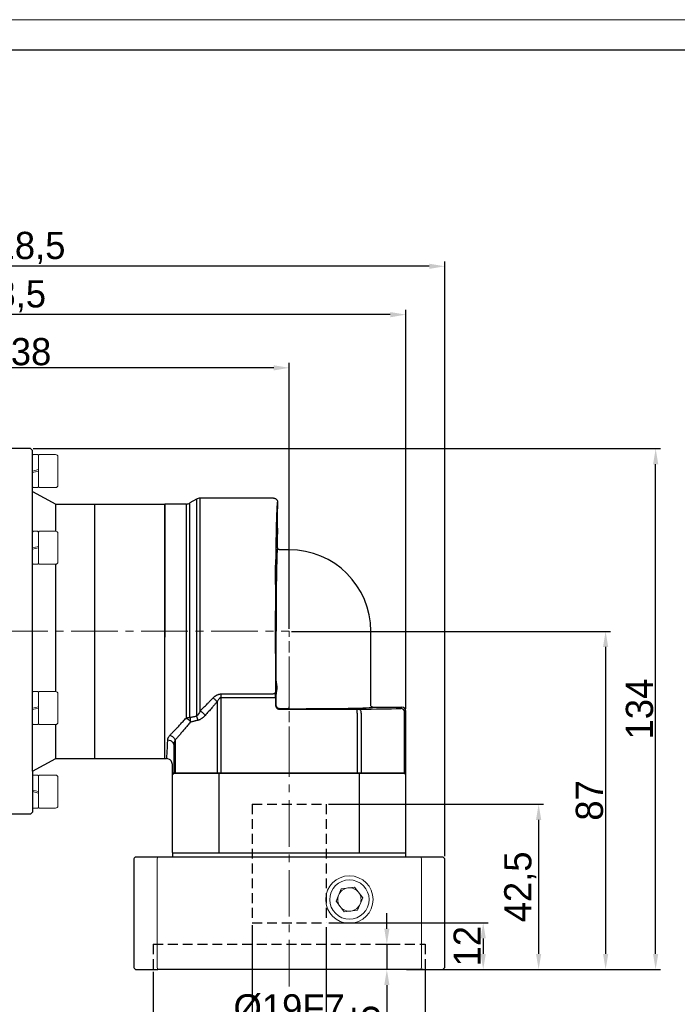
# Model space of a CAD drawing. Header units: millimetres. Extents: x 7426 to 8085, y -867 to -401.
# Tile 6 of 7: x 7765 to 7935, y -654 to -401. Entities that reach past the tile are written whole.
import ezdxf

# ---------------------------------------------------------------- set-up
doc = ezdxf.new("R2010")
doc.units = ezdxf.units.MM
doc.header["$PDSIZE"] = -5
doc.linetypes.add('DASHED', pattern=[19.05, 12.7, -6.35])
doc.linetypes.add('点画线', pattern=[18, 12, -2, 2, -2])
doc.layers.get('0').update_dxf_attribs({"lineweight": 18})
doc.layers.get('Defpoints').update_dxf_attribs({"lineweight": 18})
for name, color, linetype, lineweight in [('4虚线层', 6, 'DASHED', 35), ('7中心线层', 7, '点画线', 18), ('图框_外框线', 7, 'Continuous', 18), ('尺寸线', 7, 'Continuous', 25), ('尺寸线层', 3, 'Continuous', 18), ('标注线', 7, 'Continuous', 18), ('粗实线', 7, 'Continuous', 40)]:
    doc.layers.add(name, color=color, linetype=linetype, lineweight=lineweight)
doc.styles.add('工程字', font='txt')
doc.dimstyles.new('ISO-25', dxfattribs={"dimtxt": 7, "dimasz": 4, "dimexe": 1.25, "dimexo": 0.625, "dimtad": 1, "dimtxsty": '工程字', "dimcen": 2, "dimdle": 8, "dimadec": 0, "dimazin": 0, "dimtfac": 1, "dimtmove": 0, "dimatfit": 3, "dimfxl": 1, "dimarcsym": 0})

# ---------------------------------------------------------------- blocks, each defined once
blk = doc.blocks.new('*D76')
at = {"layer": 'Defpoints', "color": 0}
for p in [(7656.22, -476.54), (7656.22, -548.01), (7864.73, -578.54)]:
    blk.add_point(p, dxfattribs=at)
at = {"layer": '尺寸线层', "color": 0, "lineweight": -2}
for p, q in [((7656.22, -547.38), (7656.22, -475.29)), ((7864.73, -577.91), (7864.73, -475.29)), ((7860.73, -476.54), (7660.22, -476.54))]:
    blk.add_line(p, q, dxfattribs=at)
at = {"layer": '尺寸线层', "color": 0}
for points in [[(7660.22, -475.87), (7660.22, -477.21), (7656.22, -476.54)], [(7860.73, -477.21), (7860.73, -475.87), (7864.73, -476.54)]]:
    blk.add_solid(points, dxfattribs=at)
at = {"layer": '尺寸线层', "color": 0, "insert": (7760.48, -471.83), "char_height": 7, "attachment_point": 5, "style": '工程字'}
blk.add_mtext('208,5', dxfattribs=at)
blk = doc.blocks.new('*D77')
at = {"layer": 'Defpoints', "color": 0}
for p in [(7768.23, -511.01), (7928.96, -511.01), (7874.21, -645.01)]:
    blk.add_point(p, dxfattribs=at)
at = {"layer": '尺寸线层', "color": 0, "lineweight": -2}
for p, q in [((7768.85, -511.01), (7930.21, -511.01)), ((7928.96, -641.01), (7928.96, -515.01)), ((7874.84, -645.01), (7930.21, -645.01))]:
    blk.add_line(p, q, dxfattribs=at)
at = {"layer": '尺寸线层', "color": 0}
for points in [[(7929.63, -515.01), (7928.3, -515.01), (7928.96, -511.01)], [(7928.3, -641.01), (7929.63, -641.01), (7928.96, -645.01)]]:
    blk.add_solid(points, dxfattribs=at)
at = {"layer": '尺寸线层', "color": 0, "insert": (7924.84, -578.01), "char_height": 7, "attachment_point": 5, "rotation": 90, "style": '工程字'}
blk.add_mtext('134', dxfattribs=at)
blk = doc.blocks.new('*D78')
at = {"layer": 'Defpoints', "color": 0}
for p in [(7834.73, -558.01), (7874.21, -645.01), (7916.1, -645.01)]:
    blk.add_point(p, dxfattribs=at)
at = {"layer": '尺寸线层', "color": 0, "lineweight": -2}
for p, q in [((7835.35, -558.01), (7917.35, -558.01)), ((7916.1, -562.01), (7916.1, -641.01)), ((7874.84, -645.01), (7917.35, -645.01))]:
    blk.add_line(p, q, dxfattribs=at)
at = {"layer": '尺寸线层', "color": 0}
for points in [[(7916.76, -562.01), (7915.43, -562.01), (7916.1, -558.01)], [(7915.43, -641.01), (7916.76, -641.01), (7916.1, -645.01)]]:
    blk.add_solid(points, dxfattribs=at)
at = {"layer": '尺寸线层', "color": 0, "insert": (7911.97, -601.51), "char_height": 7, "attachment_point": 5, "rotation": 90, "style": '工程字'}
blk.add_mtext('87', dxfattribs=at)
blk = doc.blocks.new('*D79')
at = {"layer": 'Defpoints', "color": 0}
for p in [(7656.22, -464.1), (7656.22, -548.01), (7874.73, -616.51)]:
    blk.add_point(p, dxfattribs=at)
at = {"layer": '尺寸线层', "color": 0, "lineweight": -2}
for p, q in [((7656.22, -547.38), (7656.22, -462.85)), ((7874.73, -615.88), (7874.73, -462.85)), ((7870.73, -464.1), (7660.22, -464.1))]:
    blk.add_line(p, q, dxfattribs=at)
at = {"layer": '尺寸线层', "color": 0}
for points in [[(7660.22, -463.44), (7660.22, -464.77), (7656.22, -464.1)], [(7870.73, -464.77), (7870.73, -463.44), (7874.73, -464.1)]]:
    blk.add_solid(points, dxfattribs=at)
at = {"layer": '尺寸线层', "color": 0, "insert": (7765.47, -459.39), "char_height": 7, "attachment_point": 5, "style": '工程字'}
blk.add_mtext('218,5', dxfattribs=at)
blk = doc.blocks.new('*D82')
at = {"layer": 'Defpoints', "color": 0}
for p in [(7696.73, -490.22), (7696.73, -513.57), (7834.73, -558.01)]:
    blk.add_point(p, dxfattribs=at)
at = {"layer": '尺寸线层', "color": 0, "lineweight": -2}
for p, q in [((7696.73, -512.95), (7696.73, -488.97)), ((7830.73, -490.22), (7700.73, -490.22)), ((7834.73, -557.38), (7834.73, -488.97))]:
    blk.add_line(p, q, dxfattribs=at)
at = {"layer": '尺寸线层', "color": 0}
for points in [[(7700.73, -489.56), (7700.73, -490.89), (7696.73, -490.22)], [(7830.73, -490.89), (7830.73, -489.56), (7834.73, -490.22)]]:
    blk.add_solid(points, dxfattribs=at)
at = {"layer": '尺寸线层', "color": 0, "insert": (7765.73, -486.1), "char_height": 7, "attachment_point": 5, "style": '工程字'}
blk.add_mtext('138', dxfattribs=at)
blk = doc.blocks.new('*D99')
at = {"layer": 'Defpoints', "color": 0}
for p in [(7844.23, -602.51), (7874.21, -645.01), (7898.87, -645.01)]:
    blk.add_point(p, dxfattribs=at)
at = {"layer": '尺寸线层', "color": 0, "lineweight": -2}
for p, q in [((7844.85, -602.51), (7900.12, -602.51)), ((7898.87, -606.51), (7898.87, -641.01)), ((7874.84, -645.01), (7900.12, -645.01))]:
    blk.add_line(p, q, dxfattribs=at)
at = {"layer": '尺寸线层', "color": 0}
for points in [[(7899.54, -606.51), (7898.2, -606.51), (7898.87, -602.51)], [(7898.2, -641.01), (7899.54, -641.01), (7898.87, -645.01)]]:
    blk.add_solid(points, dxfattribs=at)
at = {"layer": '尺寸线层', "color": 0, "insert": (7894.16, -623.76), "char_height": 7, "attachment_point": 5, "rotation": 90, "style": '工程字'}
blk.add_mtext('42,5', dxfattribs=at)
blk = doc.blocks.new('*D100')
at = {"layer": 'Defpoints', "color": 0}
for p in [(7799.73, -645.01), (7869.73, -644.51), (7799.73, -671.06)]:
    blk.add_point(p, dxfattribs=at)
at = {"layer": '尺寸线层', "color": 0, "lineweight": -2}
for p, q in [((7799.73, -645.63), (7799.73, -672.31)), ((7869.73, -645.13), (7869.73, -672.31)), ((7865.73, -671.06), (7803.73, -671.06))]:
    blk.add_line(p, q, dxfattribs=at)
at = {"layer": '尺寸线层', "color": 0}
for points in [[(7803.73, -670.4), (7803.73, -671.73), (7799.73, -671.06)], [(7865.73, -671.73), (7865.73, -670.4), (7869.73, -671.06)]]:
    blk.add_solid(points, dxfattribs=at)
at = {"layer": '尺寸线层', "color": 0, "insert": (7834.71, -666.94), "char_height": 7, "attachment_point": 5, "style": '工程字'}
blk.add_mtext('%%C70G7', dxfattribs=at)
blk = doc.blocks.new('*D101')
at = {"layer": 'Defpoints', "color": 0}
for p in [(7825.21, -633.01), (7844.21, -633.51), (7825.21, -659.12)]:
    blk.add_point(p, dxfattribs=at)
at = {"layer": '尺寸线层', "color": 0, "lineweight": -2}
for p, q in [((7825.21, -633.63), (7825.21, -660.37)), ((7844.21, -634.13), (7844.21, -660.37)), ((7840.21, -659.12), (7829.21, -659.12))]:
    blk.add_line(p, q, dxfattribs=at)
at = {"layer": '尺寸线层', "color": 0}
for points in [[(7829.21, -658.46), (7829.21, -659.79), (7825.21, -659.12)], [(7840.21, -659.79), (7840.21, -658.46), (7844.21, -659.12)]]:
    blk.add_solid(points, dxfattribs=at)
at = {"layer": '尺寸线层', "color": 0, "insert": (7834.71, -655), "char_height": 7, "attachment_point": 5, "style": '工程字'}
blk.add_mtext('%%C19F7', dxfattribs=at)
blk = doc.blocks.new('*D102')
at = {"layer": 'Defpoints', "color": 0}
for p in [(7844.25, -633.01), (7864.25, -645.01), (7884.61, -645.01)]:
    blk.add_point(p, dxfattribs=at)
at = {"layer": '尺寸线层', "color": 0, "lineweight": -2}
for p, q in [((7844.88, -633.01), (7885.86, -633.01)), ((7884.61, -637.01), (7884.61, -641.01)), ((7864.88, -645.01), (7885.86, -645.01))]:
    blk.add_line(p, q, dxfattribs=at)
at = {"layer": '尺寸线层', "color": 0}
for points in [[(7885.28, -637.01), (7883.95, -637.01), (7884.61, -633.01)], [(7883.95, -641.01), (7885.28, -641.01), (7884.61, -645.01)]]:
    blk.add_solid(points, dxfattribs=at)
at = {"layer": '尺寸线层', "color": 0, "insert": (7880.49, -639.01), "char_height": 7, "attachment_point": 5, "rotation": 90, "style": '工程字'}
blk.add_mtext('12', dxfattribs=at)
blk = doc.blocks.new('*D103')
at = {"layer": 'Defpoints', "color": 0}
for p in [(7856.49, -638.51), (7859.83, -645.01), (7869.77, -645.01)]:
    blk.add_point(p, dxfattribs=at)
at = {"layer": '尺寸线层', "color": 0, "lineweight": -2}
for p, q in [((7859.83, -634.51), (7859.83, -630.51)), ((7857.11, -638.51), (7861.08, -638.51)), ((7859.83, -638.51), (7859.83, -645.01)), ((7869.15, -645.01), (7858.58, -645.01)), ((7859.83, -649.01), (7859.83, -668.18))]:
    blk.add_line(p, q, dxfattribs=at)
at = {"layer": '尺寸线层', "color": 0}
for points in [[(7859.17, -634.51), (7860.5, -634.51), (7859.83, -638.51)], [(7860.5, -649.01), (7859.17, -649.01), (7859.83, -645.01)]]:
    blk.add_solid(points, dxfattribs=at)
at = {"layer": '尺寸线层', "color": 0, "insert": (7855.12, -660.59), "char_height": 7, "attachment_point": 5, "rotation": 90, "style": '工程字'}
blk.add_mtext('6,5', dxfattribs=at)
blk = doc.blocks.new('D64')
at = {"linetype": 'Continuous', "lineweight": 30}
for p, q in [((5.5, 62.01), (3.83, 61.04)), ((25.36, 62.28), (6.49, 62.28)), ((2.83, 60.78), (-2.64, 60.78)), ((-2.64, 28.03), (-2.64, 60.78)), ((26.36, 49.53), (26.36, 53.03)), ((29.36, 49.03), (26.86, 49.03)), ((-2.64, -4.72), (-2.64, 28.03)), ((50.36, 9), (50.36, 28.03)), ((50.86, 8.5), (58.36, 8.5)), ((59.36, -8.47), (59.36, 7.5)), ((-2.64, -4.72), (-2.2, -4.72)), ((-0.64, -8.47), (-0.64, -6.47)), ((-0.32, -8.47), (-0.64, -8.47)), ((0, -8.47), (-0.32, -8.47)), ((10.84, -8.47), (0, -8.47)), ((11.9, -8.47), (10.84, -8.47)), ((46.83, -8.47), (11.9, -8.47)), ((47.88, -8.47), (46.83, -8.47)), ((58.73, -8.47), (47.88, -8.47)), ((59.05, -8.47), (58.73, -8.47)), ((59.36, -8.47), (59.05, -8.47))]:
    blk.add_line(p, q, dxfattribs=at)
at = {"linetype": 'Continuous', "lineweight": 25}
for p, q in [((6.49, 7.58), (6.49, 62.28)), ((26.36, 61.03), (26.36, 61.28)), ((2.83, 60.78), (2.83, 5.7)), ((25.99, 15.22), (25.99, 28.03)), ((11.9, 11.93), (24.85, 11.93)), ((11.9, 11), (11.9, 11.93)), ((11.9, 11), (24.86, 11)), ((11.9, -8.47), (11.9, 11)), ((24.86, 11), (25.86, 11)), ((25.86, 11), (25.86, 8.99)), ((25.99, 9.12), (25.99, 11.83)), ((10.84, 9.91), (10.84, -8.47)), ((25.86, 8.99), (25.99, 9.12)), ((26.99, 8.12), (26.86, 7.99)), ((26.86, 7.99), (46.83, 7.99)), ((29.36, 8.12), (26.99, 8.12)), ((29.36, 8.12), (29.36, 8.62)), ((46.83, 6.99), (46.83, 7.99)), ((58.05, 8.18), (58.36, 8.5)), ((46.83, 6.99), (46.83, -8.47)), ((47.88, 6.99), (47.88, -8.47)), ((59.36, 7.5), (59.05, 7.18)), ((59.05, -1.12), (59.05, 7.18)), ((0, 0), (0, -8.47)), ((-0.32, -1.39), (-0.32, -8.47)), ((59.05, -8.47), (59.05, -1.12))]:
    blk.add_line(p, q, dxfattribs=at)
at = {"linetype": 'Continuous', "lineweight": 25, "flags": 128}
for points in [[(24.85, 11.93), (25.04, 11.94), (25.23, 11.97), (25.4, 12.01), (25.55, 12.07), (25.68, 12.14), (25.77, 12.22), (25.83, 12.31), (25.85, 12.4)], [(47.88, 6.99), (47.87, 7.19), (47.84, 7.37), (47.79, 7.54), (47.73, 7.7), (47.65, 7.82), (47.56, 7.91), (47.46, 7.97), (47.35, 7.99)]]:
    blk.add_lwpolyline(points, dxfattribs=at)
at = {"linetype": 'Continuous', "lineweight": 30}
for centre, radius, start, end in [((2.83, 62.76), 1.99, 270, 299.9873), ((6.49, 60.29), 1.99, 90, 120), ((29.36, 28.03), 21, 0, 90)]:
    blk.add_arc(centre, radius, start, end, dxfattribs=at)
at = {"linetype": 'Continuous', "lineweight": 25}
blk.add_arc((58.05, 7.18), 1, 0.0209, 89.9797, dxfattribs=at)
at = {"linetype": 'Continuous', "lineweight": 30}
for centre, major_axis, ratio, start_param, end_param in [((26.36, 57.03), (0, 4), 0.017455, 0, 3.141593), ((58.36, 7.5), (0.707, 0.707), 0.999695, 5.497939, 7.068431)]:
    blk.add_ellipse(centre, major_axis=major_axis, ratio=ratio, start_param=start_param, end_param=end_param, dxfattribs=at)
at = {"linetype": 'Continuous', "lineweight": 25}
for centre, major_axis, start_param, end_param in [((26.36, 28.03), (0, 21.5), 0.000406, 1.570796), ((25.93, 13.53), (0, 4), 5.149766, 10.558197), ((25.81, 11), (0, 2.99), 4.712389, 5.201566), ((29.36, 8.5), (21.5, 0), 4.712389, 6.282779), ((46.83, 8.01), (0.988, 0), 4.712389, 5.269966), ((29.36, 8.5), (34, 0), 5.269966, 5.707865), ((57.06, 8.18), (0.988, 0), 5.706902, 6.266003)]:
    blk.add_ellipse(centre, major_axis=major_axis, ratio=0.017455, start_param=start_param, end_param=end_param, dxfattribs=at)
blk.add_ellipse((25.93, 42.53), major_axis=(0, 4), ratio=0.017455, dxfattribs=at)
for points, knots in [([(3.83, 5.89), (3.83, 8.24), (3.83, 10.9), (3.83, 16.62), (3.83, 19.68), (3.83, 25.95), (3.83, 29.15), (3.83, 35.44), (3.83, 38.53), (3.83, 44.33), (3.83, 47.04), (3.83, 51.87), (3.83, 53.98), (3.83, 57.44), (3.83, 58.78), (3.83, 60.58), (3.83, 61.04), (3.83, 61.04)], [0, 0, 0, 0, 0.125, 0.125, 0.25, 0.25, 0.375, 0.375, 0.5, 0.5, 0.625, 0.625, 0.75, 0.75, 0.875, 0.875, 1, 1, 1, 1]), ([(5.5, 62.01), (5.5, 62.01), (5.5, 62.01), (5.5, 61.99), (5.5, 61.97), (5.5, 61.93), (5.5, 61.89), (5.5, 61.83), (5.5, 61.77), (5.5, 61.69), (5.5, 61.61), (5.5, 61.51), (5.5, 61.41), (5.5, 61.29), (5.5, 61.17), (5.5, 61.03), (5.5, 60.89), (5.5, 60.74), (5.5, 60.57), (5.5, 60.4), (5.5, 60.22), (5.5, 60.03), (5.5, 59.82), (5.5, 59.61), (5.5, 59.39), (5.5, 59.16), (5.5, 58.93), (5.5, 58.68), (5.5, 58.42), (5.5, 58.16), (5.5, 57.88), (5.5, 57.6), (5.5, 57.31), (5.5, 57.01), (5.5, 56.7), (5.5, 56.38), (5.5, 56.05), (5.5, 55.72), (5.5, 55.38), (5.5, 55.03), (5.5, 54.67), (5.5, 54.3), (5.5, 53.93), (5.5, 53.54), (5.5, 53.16), (5.5, 52.76), (5.5, 52.35), (5.5, 51.94), (5.5, 51.53), (5.5, 51.1), (5.5, 50.67), (5.5, 50.23), (5.5, 49.78), (5.5, 49.33), (5.5, 48.88), (5.5, 48.41), (5.5, 47.94), (5.5, 47.47), (5.5, 46.98), (5.5, 46.5), (5.5, 46), (5.5, 45.51), (5.5, 45), (5.5, 44.49), (5.5, 43.98), (5.5, 43.46), (5.5, 42.94), (5.5, 42.26), (5.5, 41.41), (5.5, 40.39), (5.5, 39.36), (5.5, 38.32), (5.5, 37.26), (5.5, 36.2), (5.5, 35.13), (5.5, 34.05), (5.5, 32.96), (5.5, 31.87), (5.5, 30.77), (5.5, 29.67), (5.5, 28.57), (5.5, 27.47), (5.5, 26.37), (5.5, 25.27), (5.5, 24.18), (5.5, 23.09), (5.5, 22), (5.5, 20.92), (5.5, 19.85), (5.5, 18.78), (5.5, 17.73), (5.5, 16.69), (5.5, 15.65), (5.5, 14.63), (5.5, 13.63), (5.5, 12.64), (5.5, 11.67), (5.5, 10.71), (5.5, 9.77), (5.5, 8.85), (5.5, 7.96), (5.5, 7.08), (5.5, 6.51), (5.5, 6.23)], [0, 0, 0, 0, 0.007576, 0.015152, 0.022728, 0.030304, 0.037879, 0.045455, 0.053031, 0.060607, 0.068183, 0.075759, 0.083335, 0.090911, 0.098486, 0.106062, 0.113638, 0.121214, 0.12879, 0.136366, 0.143942, 0.151518, 0.159093, 0.166669, 0.174245, 0.181821, 0.189397, 0.196973, 0.204549, 0.212125, 0.2197, 0.227276, 0.234852, 0.242428, 0.250004, 0.25758, 0.265156, 0.272732, 0.280307, 0.287883, 0.295459, 0.303035, 0.310611, 0.318187, 0.325763, 0.333339, 0.340914, 0.34849, 0.356066, 0.363642, 0.371218, 0.378794, 0.38637, 0.393946, 0.401521, 0.409097, 0.416673, 0.424249, 0.431825, 0.439401, 0.446977, 0.454553, 0.462128, 0.469704, 0.47728, 0.484856, 0.492432, 0.500008, 0.514293, 0.528579, 0.542864, 0.55715, 0.571435, 0.585721, 0.600006, 0.614292, 0.628577, 0.642863, 0.657148, 0.671434, 0.685719, 0.700005, 0.71429, 0.728576, 0.742861, 0.757147, 0.771432, 0.785718, 0.800003, 0.814289, 0.828574, 0.84286, 0.857145, 0.871431, 0.885716, 0.900002, 0.914287, 0.928573, 0.942858, 0.957144, 0.971429, 0.985715, 1, 1, 1, 1]), ([(26.36, 61.28), (26.36, 61.28), (26.35, 61.27), (26.35, 61.26), (26.34, 61.24), (26.33, 61.21), (26.32, 61.17), (26.31, 61.12), (26.3, 61.07), (26.28, 60.94), (26.25, 60.68), (26.22, 60.21), (26.18, 59.59), (26.13, 58.61), (26.08, 57.05), (26.01, 54.7), (25.96, 51.91), (25.91, 48.73), (25.87, 45.2), (25.83, 41.39), (25.81, 37.35), (25.79, 33.16), (25.78, 28.89), (25.78, 25.32), (25.79, 22.49), (25.8, 20.39), (25.81, 18.32), (25.82, 16.63), (25.83, 15.3), (25.84, 14.32), (25.84, 13.35), (25.85, 12.72), (25.85, 12.4)], [0, 0, 0, 0, 0.007823, 0.01564, 0.023454, 0.031265, 0.039077, 0.046892, 0.05471, 0.062535, 0.093793, 0.125059, 0.156317, 0.187583, 0.250074, 0.312564, 0.375052, 0.437539, 0.500025, 0.56251, 0.624994, 0.687477, 0.74996, 0.812443, 0.843697, 0.874959, 0.906213, 0.937475, 0.953113, 0.968735, 0.984359, 1, 1, 1, 1]), ([(25.99, 15.22), (25.99, 15.18), (25.99, 15.09), (26, 14.96), (26.02, 14.82), (26.04, 14.68), (26.06, 14.54), (26.1, 14.29), (26.15, 13.95), (26.18, 13.52), (26.15, 13.09), (26.09, 12.71), (26.04, 12.37), (26, 12.1), (25.99, 11.92), (25.99, 11.83)], [0, 0, 0, 0, 0.040755, 0.081897, 0.123461, 0.165483, 0.207997, 0.251035, 0.383966, 0.501369, 0.618401, 0.750462, 0.835256, 0.918346, 1, 1, 1, 1]), ([(6.49, 7.58), (6.64, 7.72), (6.92, 8.01), (7.36, 8.45), (7.82, 8.9), (8.29, 9.38), (8.78, 9.87), (9.28, 10.38), (9.62, 10.73), (9.79, 10.9)], [0, 0, 0, 0, 0.130778, 0.265579, 0.404405, 0.547258, 0.69414, 0.845054, 1, 1, 1, 1]), ([(9.79, 10.9), (9.84, 10.95), (9.93, 11.05), (10.09, 11.18), (10.24, 11.31), (10.39, 11.42), (10.55, 11.52), (10.73, 11.63), (10.94, 11.73), (11.18, 11.82), (11.42, 11.88), (11.66, 11.92), (11.82, 11.93), (11.9, 11.93)], [0, 0, 0, 0, 0.089644, 0.176213, 0.259904, 0.340931, 0.419533, 0.495971, 0.603505, 0.706475, 0.806024, 0.903416, 1, 1, 1, 1]), ([(9.79, 10.9), (9.98, 10.77), (10.17, 10.61), (10.54, 10.27), (10.7, 10.09), (10.84, 9.91)], [0, 0, 0, 0, 0.5, 0.5, 1, 1, 1, 1]), ([(11.9, 11), (11.88, 11), (11.83, 11), (11.77, 10.98), (11.7, 10.96), (11.63, 10.93), (11.57, 10.89), (11.5, 10.85), (11.43, 10.79), (11.37, 10.73), (11.27, 10.62), (11.14, 10.45), (10.98, 10.2), (10.89, 10.01), (10.84, 9.91)], [0, 0, 0, 0, 0.040766, 0.082342, 0.125323, 0.170248, 0.217591, 0.267757, 0.321087, 0.377865, 0.438325, 0.59803, 0.784876, 1, 1, 1, 1]), ([(10.84, 9.91), (10.69, 9.73), (10.39, 9.39), (9.93, 8.87), (9.48, 8.37), (9.04, 7.86), (8.6, 7.37), (8.16, 6.88), (7.87, 6.55), (7.72, 6.39)], [0, 0, 0, 0, 0.144654, 0.288698, 0.432138, 0.574981, 0.717234, 0.858905, 1, 1, 1, 1]), ([(25.86, 8.99), (25.86, 8.96), (25.86, 8.89), (25.88, 8.8), (25.9, 8.7), (25.93, 8.61), (25.97, 8.52), (26.02, 8.43), (26.08, 8.36), (26.15, 8.28), (26.22, 8.22), (26.3, 8.16), (26.39, 8.11), (26.47, 8.07), (26.57, 8.03), (26.66, 8.01), (26.76, 7.99), (26.82, 7.99), (26.86, 7.99)], [0, 0, 0, 0, 0.062521, 0.125033, 0.187539, 0.250038, 0.312533, 0.375024, 0.437512, 0.5, 0.562488, 0.624976, 0.687467, 0.749962, 0.812461, 0.874967, 0.937479, 1, 1, 1, 1]), ([(26.99, 8.12), (26.73, 8.12), (26.47, 8.23), (26.1, 8.6), (25.99, 8.86), (25.99, 9.12)], [0, 0, 0, 0, 0.5, 0.5, 1, 1, 1, 1]), ([(-1.29, 1.32), (-1.2, 1.42), (-1.01, 1.62), (-0.71, 1.93), (-0.4, 2.26), (-0.08, 2.59), (0.25, 2.94), (0.59, 3.3), (0.94, 3.67), (1.3, 4.05), (1.67, 4.45), (2.05, 4.85), (2.43, 5.27), (2.7, 5.56), (2.83, 5.7)], [0, 0, 0, 0, 0.075346, 0.152128, 0.230351, 0.31002, 0.391142, 0.473719, 0.557757, 0.64326, 0.730232, 0.818677, 0.908599, 1, 1, 1, 1]), ([(2.83, 5.7), (2.87, 5.72), (2.96, 5.74), (3.1, 5.78), (3.26, 5.82), (3.44, 5.85), (3.63, 5.88), (3.76, 5.88), (3.83, 5.89)], [0, 0, 0, 0, 0.114429, 0.249717, 0.405886, 0.582962, 0.780983, 1, 1, 1, 1]), ([(2.83, 5.7), (2.87, 5.69), (2.94, 5.66), (3.03, 5.61), (3.12, 5.56), (3.2, 5.52), (3.27, 5.47), (3.33, 5.43), (3.38, 5.39), (3.47, 5.32), (3.6, 5.21), (3.76, 5.05), (3.84, 4.94), (3.88, 4.88)], [0, 0, 0, 0, 0.087363, 0.168399, 0.242661, 0.30982, 0.36965, 0.42201, 0.466822, 0.504056, 0.673059, 0.83898, 1, 1, 1, 1]), ([(3.83, 5.89), (3.96, 5.92), (4.23, 5.98), (4.65, 6.07), (5.07, 6.15), (5.36, 6.2), (5.5, 6.23)], [0, 0, 0, 0, 0.251554, 0.502005, 0.751451, 1, 1, 1, 1]), ([(3.83, 5.89), (3.86, 5.74), (3.88, 5.58), (3.9, 5.24), (3.9, 5.06), (3.88, 4.88)], [0, 0, 0, 0, 0.5, 0.5, 1, 1, 1, 1]), ([(5.84, 5.12), (5.74, 5.1), (5.53, 5.06), (5.21, 4.99), (4.89, 4.91), (4.57, 4.82), (4.25, 4.73), (4.04, 4.67), (3.93, 4.63)], [0, 0, 0, 0, 0.157533, 0.31869, 0.483494, 0.651967, 0.824129, 1, 1, 1, 1]), ([(5.5, 6.23), (5.59, 6.07), (5.67, 5.89), (5.78, 5.51), (5.82, 5.31), (5.84, 5.12)], [0, 0, 0, 0, 0.5, 0.5, 1, 1, 1, 1]), ([(7.72, 6.39), (7.66, 6.33), (7.55, 6.2), (7.34, 5.99), (7.15, 5.82), (6.97, 5.68), (6.8, 5.55), (6.59, 5.41), (6.34, 5.28), (6.09, 5.18), (5.92, 5.14), (5.84, 5.12)], [0, 0, 0, 0, 0.107061, 0.210621, 0.356254, 0.427351, 0.502144, 0.633578, 0.759733, 0.881532, 1, 1, 1, 1]), ([(6.49, 7.58), (6.72, 7.44), (6.96, 7.26), (7.39, 6.84), (7.58, 6.61), (7.72, 6.39)], [0, 0, 0, 0, 0.5, 0.5, 1, 1, 1, 1]), ([(3.93, 4.63), (3.81, 4.49), (3.57, 4.2), (3.22, 3.78), (2.87, 3.36), (2.53, 2.96), (2.19, 2.56), (1.86, 2.17), (1.53, 1.79), (1.21, 1.41), (0.9, 1.05), (0.59, 0.69), (0.29, 0.34), (0.1, 0.11), (0, 0)], [0, 0, 0, 0, 0.086438, 0.172282, 0.25754, 0.342222, 0.426334, 0.509888, 0.592892, 0.675356, 0.757288, 0.8387, 0.9196, 1, 1, 1, 1]), ([(3.87, 4.86), (3.86, 4.85), (3.85, 4.83), (3.83, 4.82), (3.83, 4.81)], [0, 0, 0, 0, 0.481774, 1, 1, 1, 1]), ([(-2.2, -4.72), (-2.15, -4.72), (-2.09, -4.31), (-1.99, -2.68), (-1.94, -1.47), (-1.89, 0.1)], [0, 0, 0, 0, 0.5, 0.5, 1, 1, 1, 1]), ([(-1.89, 0.1), (-1.88, 0.13), (-1.88, 0.2), (-1.86, 0.3), (-1.84, 0.4), (-1.81, 0.5), (-1.77, 0.61), (-1.71, 0.74), (-1.62, 0.92), (-1.47, 1.12), (-1.35, 1.25), (-1.29, 1.32)], [0, 0, 0, 0, 0.083134, 0.166095, 0.249025, 0.332062, 0.415344, 0.499011, 0.66651, 0.833133, 1, 1, 1, 1]), ([(-1.89, 0.1), (-1.64, 0.1), (-1.38, 0.04), (-0.92, -0.18), (-0.73, -0.35), (-0.61, -0.53)], [0, 0, 0, 0, 0.5, 0.5, 1, 1, 1, 1]), ([(-1.29, 1.32), (-1.08, 1.25), (-0.85, 1.13), (-0.45, 0.8), (-0.28, 0.6), (-0.17, 0.39)], [0, 0, 0, 0, 0.5, 0.5, 1, 1, 1, 1]), ([(0, 0), (-0.02, -0.05), (-0.06, -0.14), (-0.12, -0.31), (-0.18, -0.49), (-0.25, -0.72), (-0.29, -0.97), (-0.32, -1.21), (-0.32, -1.34), (-0.32, -1.39)], [0, 0, 0, 0, 0.099781, 0.215979, 0.348602, 0.497652, 0.715043, 0.882495, 1, 1, 1, 1]), ([(-0.61, -0.53), (-0.51, -0.67), (-0.44, -0.81), (-0.35, -1.11), (-0.32, -1.25), (-0.32, -1.39)], [0, 0, 0, 0, 0.5, 0.5, 1, 1, 1, 1])]:
    blk.add_open_spline(points, degree=3, knots=knots, dxfattribs=at)
at = {"linetype": 'Continuous', "lineweight": 30}
for points, knots in [([(25.36, 62.28), (25.4, 62.27), (25.47, 62.27), (25.57, 62.26), (25.68, 62.23), (25.79, 62.18), (25.89, 62.13), (25.98, 62.06), (26.09, 61.97), (26.2, 61.84), (26.29, 61.67), (26.35, 61.48), (26.36, 61.34), (26.36, 61.28)], [0, 0, 0, 0, 0.065607, 0.133699, 0.204011, 0.276206, 0.349882, 0.42458, 0.499802, 0.61623, 0.740498, 0.8696, 1, 1, 1, 1]), ([(26.86, 49.03), (26.84, 49.03), (26.79, 49.03), (26.73, 49.04), (26.67, 49.06), (26.62, 49.09), (26.58, 49.11), (26.55, 49.13), (26.53, 49.15), (26.52, 49.16), (26.48, 49.2), (26.42, 49.28), (26.37, 49.4), (26.37, 49.48), (26.36, 49.53)], [0, 0, 0, 0, 0.093918, 0.181291, 0.260181, 0.329119, 0.387102, 0.43352, 0.46805, 0.490553, 0.500987, 0.673892, 0.841975, 1, 1, 1, 1]), ([(50.86, 8.5), (50.84, 8.5), (50.8, 8.5), (50.74, 8.51), (50.68, 8.53), (50.62, 8.56), (50.56, 8.6), (50.5, 8.65), (50.4, 8.77), (50.38, 8.9), (50.36, 9)], [0, 0, 0, 0, 0.077913, 0.1589, 0.242459, 0.327974, 0.414729, 0.501941, 0.643652, 1, 1, 1, 1]), ([(-0.91, -5.46), (-1.04, -5.24), (-1.23, -5.05), (-1.69, -4.79), (-1.95, -4.72), (-2.2, -4.72)], [0, 0, 0, 0, 0.5, 0.5, 1, 1, 1, 1]), ([(-0.64, -6.47), (-0.64, -6.31), (-0.66, -6.14), (-0.75, -5.79), (-0.82, -5.62), (-0.91, -5.46)], [0, 0, 0, 0, 0.5, 0.5, 1, 1, 1, 1])]:
    blk.add_open_spline(points, degree=3, knots=knots, dxfattribs=at)
at = {"linetype": 'Continuous', "lineweight": 25}
for points in [[(6.49, 7.58), (6.2, 6.99), (5.87, 6.48), (5.5, 6.23)], [(3.88, 4.88), (3.88, 4.88), (3.87, 4.87), (3.87, 4.86)], [(3.88, 4.88), (3.9, 4.8), (3.92, 4.72), (3.93, 4.63)], [(-0.17, 0.39), (-0.1, 0.26), (-0.04, 0.13), (0, 0)]]:
    blk.add_open_spline(points, degree=3, dxfattribs=at)

msp = doc.modelspace()

# ---------------------------------------------------------------- linework, layer by layer
for p, q in [((7768.7272, -512.5882), (7768.7272, -520.6882)), ((7768.732, -512.7208), (7768.932, -512.5208)), ((7768.732, -512.7208), (7768.932, -512.5208)), ((7768.732, -512.7208), (7768.732, -520.8208)), ((7768.732, -512.7208), (7768.732, -520.8208)), ((7770.032, -512.5208), (7768.932, -512.5208)), ((7770.032, -512.5208), (7768.932, -512.5208)), ((7770.232, -512.7208), (7770.032, -512.5208)), ((7770.232, -512.7208), (7770.032, -512.5208)), ((7770.232, -512.7208), (7770.432, -512.5208)), ((7770.232, -512.7208), (7770.432, -512.5208)), ((7770.232, -512.7208), (7770.232, -520.8208)), ((7770.232, -512.7208), (7770.232, -520.8208)), ((7770.432, -512.5208), (7774.632, -512.5208)), ((7770.432, -512.5208), (7774.632, -512.5208)), ((7775.232, -520.4208), (7775.232, -513.1208)), ((7775.232, -520.4208), (7775.232, -513.1208)), ((7768.732, -516.7708), (7770.232, -516.414)), ((7768.732, -516.7708), (7770.232, -516.414)), ((7768.732, -517.1277), (7770.232, -516.7708)), ((7768.732, -517.1277), (7770.232, -516.7708)), ((7768.932, -521.0208), (7768.732, -520.8208)), ((7768.932, -521.0208), (7768.732, -520.8208)), ((7770.032, -521.0208), (7768.932, -521.0208)), ((7770.032, -521.0208), (7768.932, -521.0208)), ((7770.032, -521.0208), (7770.232, -520.8208)), ((7770.032, -521.0208), (7770.232, -520.8208)), ((7770.232, -520.8208), (7770.432, -521.0208)), ((7770.232, -520.8208), (7770.432, -521.0208)), ((7770.432, -521.0208), (7774.632, -521.0208)), ((7770.432, -521.0208), (7774.632, -521.0208)), ((7768.732, -532.4597), (7768.932, -532.2597)), ((7768.732, -532.4597), (7768.932, -532.2597)), ((7768.732, -532.4597), (7768.732, -540.5597)), ((7768.732, -532.4597), (7768.732, -540.5597)), ((7770.032, -532.2597), (7768.932, -532.2597)), ((7770.032, -532.2597), (7768.932, -532.2597)), ((7770.232, -532.4597), (7770.032, -532.2597)), ((7770.232, -532.4597), (7770.032, -532.2597)), ((7770.232, -532.4597), (7770.432, -532.2597)), ((7770.232, -532.4597), (7770.432, -532.2597)), ((7770.232, -532.4597), (7770.232, -540.5597)), ((7770.232, -532.4597), (7770.232, -540.5597)), ((7770.432, -532.2597), (7774.632, -532.2597)), ((7770.432, -532.2597), (7774.632, -532.2597)), ((7775.232, -540.1597), (7775.232, -532.8597)), ((7775.232, -540.1597), (7775.232, -532.8597)), ((7768.732, -536.5097), (7770.232, -536.1529)), ((7768.732, -536.5097), (7770.232, -536.1529)), ((7768.732, -536.8666), (7770.232, -536.5097)), ((7768.732, -536.8666), (7770.232, -536.5097)), ((7768.932, -540.7597), (7768.732, -540.5597)), ((7768.932, -540.7597), (7768.732, -540.5597)), ((7770.032, -540.7597), (7768.932, -540.7597)), ((7770.032, -540.7597), (7768.932, -540.7597)), ((7770.032, -540.7597), (7770.232, -540.5597)), ((7770.032, -540.7597), (7770.232, -540.5597)), ((7770.232, -540.5597), (7770.432, -540.7597)), ((7770.232, -540.5597), (7770.432, -540.7597)), ((7770.432, -540.7597), (7774.632, -540.7597)), ((7770.432, -540.7597), (7774.632, -540.7597)), ((7768.732, -573.6972), (7768.932, -573.4972)), ((7768.732, -573.6972), (7768.932, -573.4972)), ((7768.732, -573.6972), (7768.732, -581.7972)), ((7768.732, -573.6972), (7768.732, -581.7972)), ((7770.032, -573.4972), (7768.932, -573.4972)), ((7770.032, -573.4972), (7768.932, -573.4972)), ((7770.232, -573.6972), (7770.032, -573.4972)), ((7770.232, -573.6972), (7770.032, -573.4972)), ((7770.232, -573.6972), (7770.432, -573.4972)), ((7770.232, -573.6972), (7770.432, -573.4972)), ((7770.232, -573.6972), (7770.232, -581.7972)), ((7770.232, -573.6972), (7770.232, -581.7972)), ((7770.432, -573.4972), (7774.632, -573.4972)), ((7770.432, -573.4972), (7774.632, -573.4972)), ((7775.232, -581.3972), (7775.232, -574.0972)), ((7775.232, -581.3972), (7775.232, -574.0972)), ((7768.732, -577.7472), (7770.232, -577.3904)), ((7768.732, -577.7472), (7770.232, -577.3904)), ((7768.732, -578.1041), (7770.232, -577.7472)), ((7768.732, -578.1041), (7770.232, -577.7472)), ((7768.932, -581.9972), (7768.732, -581.7972)), ((7768.932, -581.9972), (7768.732, -581.7972)), ((7770.032, -581.9972), (7768.932, -581.9972)), ((7770.032, -581.9972), (7768.932, -581.9972)), ((7770.032, -581.9972), (7770.232, -581.7972)), ((7770.032, -581.9972), (7770.232, -581.7972)), ((7770.232, -581.7972), (7770.432, -581.9972)), ((7770.232, -581.7972), (7770.432, -581.9972)), ((7770.432, -581.9972), (7774.632, -581.9972)), ((7770.432, -581.9972), (7774.632, -581.9972)), ((7802.7272, -590.7583), (7802.7272, -586.3219)), ((7768.932, -594.9958), (7768.732, -595.1958)), ((7768.932, -594.9958), (7768.732, -595.1958)), ((7768.732, -603.2958), (7768.732, -595.1958)), ((7768.732, -603.2958), (7768.732, -595.1958)), ((7770.032, -594.9958), (7768.932, -594.9958)), ((7770.032, -594.9958), (7768.932, -594.9958)), ((7770.032, -594.9958), (7770.232, -595.1958)), ((7770.032, -594.9958), (7770.232, -595.1958)), ((7770.232, -595.1958), (7770.432, -594.9958)), ((7770.232, -595.1958), (7770.432, -594.9958)), ((7770.232, -603.2958), (7770.232, -595.1958)), ((7770.232, -603.2958), (7770.232, -595.1958)), ((7770.432, -594.9958), (7774.632, -594.9958)), ((7770.432, -594.9958), (7774.632, -594.9958)), ((7768.7272, -603.4284), (7768.7272, -595.3284)), ((7775.232, -595.5958), (7775.232, -602.8958)), ((7775.232, -595.5958), (7775.232, -602.8958)), ((7768.732, -598.8889), (7770.232, -599.2458)), ((7768.732, -598.8889), (7770.232, -599.2458)), ((7768.732, -599.2458), (7770.232, -599.6027)), ((7768.732, -599.2458), (7770.232, -599.6027)), ((7768.732, -603.2958), (7768.932, -603.4958)), ((7768.732, -603.2958), (7768.932, -603.4958)), ((7770.032, -603.4958), (7768.932, -603.4958)), ((7770.032, -603.4958), (7768.932, -603.4958)), ((7770.232, -603.2958), (7770.032, -603.4958)), ((7770.232, -603.2958), (7770.032, -603.4958)), ((7770.232, -603.2958), (7770.432, -603.4958)), ((7770.232, -603.2958), (7770.432, -603.4958)), ((7770.432, -603.4958), (7774.632, -603.4958)), ((7770.432, -603.4958), (7774.632, -603.4958)), ((7800.7235, -644.5083), (7800.7235, -616.5083)), ((7868.7309, -616.5083), (7868.7309, -644.5083)), ((7848.0995, -624.2592), (7846.7725, -627.4591)), ((7851.5341, -623.8084), (7848.0995, -624.2592)), ((7853.6418, -626.5575), (7851.5341, -623.8084)), ((7846.7725, -627.4591), (7848.8803, -630.2082)), ((7852.3149, -629.7574), (7853.6418, -626.5575)), ((7848.8803, -630.2082), (7852.3149, -629.7574))]:
    msp.add_line(p, q)
for centre, radius, start, end in [((7774.632, -513.1208), 0.6, 0, 90), ((7774.632, -520.4208), 0.6, 270, 0), ((7774.632, -532.8597), 0.6, 0, 90), ((7774.632, -532.8597), 0.6, 0, 90), ((7774.632, -540.1597), 0.6, 270, 0), ((7774.632, -540.1597), 0.6, 270, 0), ((7774.632, -574.0972), 0.6, 0, 90), ((7774.632, -574.0972), 0.6, 0, 90), ((7774.632, -581.3972), 0.6, 270, 0), ((7774.632, -581.3972), 0.6, 270, 0), ((7774.632, -595.5958), 0.6, 0, 90), ((7774.632, -602.8958), 0.6, 270, 0), ((7850.2072, -627.0083), 5.053, 67.477326, 247.477326), ((7850.2072, -627.0083), 5.053, 247.477326, 67.477326), ((7850.2072, -627.0083), 3, 97.477326, 157.477326), ((7850.2072, -627.0083), 3, 67.477326, 97.477326), ((7850.2072, -627.0083), 3, 37.477326, 67.477326), ((7850.2072, -627.0083), 3, 337.477326, 37.477326), ((7850.2072, -627.0083), 3, 157.477326, 217.477326), ((7850.2072, -627.0083), 3, 277.477326, 337.477326), ((7850.2072, -627.0083), 3, 217.477326, 247.477326), ((7850.2072, -627.0083), 3, 247.477326, 277.477326)]:
    msp.add_arc(centre, radius, start, end)
at = {"extrusion": (0, 0, -1)}
for start, end in [(270, 90), (90, 270)]:
    msp.add_arc((-7850.2072, -627.0083), 6.1, start, end, dxfattribs=at)
for points in [[(7800.7235, -616.5083), (7800.7848, -616.3416), (7800.8462, -616.175), (7800.9078, -616.0083)], [(7868.5466, -616.0083), (7868.6081, -616.175), (7868.6696, -616.3416), (7868.7309, -616.5083)], [(7800.9078, -645.0083), (7800.8462, -644.8417), (7800.7848, -644.675), (7800.7235, -644.5083)], [(7868.7309, -644.5083), (7868.6696, -644.675), (7868.6081, -644.8417), (7868.5466, -645.0083)]]:
    msp.add_open_spline(points, degree=3)
at = {"layer": '4虚线层', "color": 0, "lineweight": -2, "ltscale": 0.2}
for p, q in [((7825.2272, -602.5083), (7825.2272, -633.0083)), ((7825.2272, -602.5083), (7844.2272, -602.5083)), ((7844.2272, -602.5083), (7844.2272, -633.0083)), ((7825.2072, -633.0083), (7844.2072, -633.0083)), ((7799.7272, -638.5083), (7869.7272, -638.5083)), ((7799.7272, -638.5083), (7799.7272, -645.0083)), ((7869.7272, -638.5083), (7869.7272, -645.0083))]:
    msp.add_line(p, q, dxfattribs=at)
at = {"layer": '7中心线层'}
for p in [(7652.6572, -558.0083), (7834.7272, -649.4122), (7834.7272, -594.5083)]:
    msp.add_line(p, (7834.7272, -558.0083), dxfattribs=at)
at = {"layer": '图框_外框线', "color": 3}
msp.add_lwpolyline([(7425.8823, -866.7025), (8084.9326, -866.7025), (8084.9326, -400.6599), (7425.8823, -400.6599)], close=True, dxfattribs=at)
at = {"layer": '图框_外框线', "color": 3, "lineweight": 25}
msp.add_lwpolyline([(7465.1115, -858.8567), (8077.0868, -858.8567), (8077.0868, -408.5057), (7465.1115, -408.5057)], close=True, dxfattribs=at)
at = {"layer": '标注线', "color": 0, "lineweight": -3}
for p, q in [((7805.0651, -594.5704), (7804.7272, -594.9083)), ((7816.6994, -594.9083), (7816.8107, -594.5083)), ((7816.6994, -614.9083), (7816.6994, -594.9083)), ((7852.6436, -594.5083), (7852.7549, -594.9083)), ((7852.7549, -594.9083), (7852.7549, -614.9083)), ((7864.3272, -594.5083), (7864.7272, -594.9083))]:
    msp.add_line(p, q, dxfattribs=at)
at = {"layer": '标注线', "color": 1, "lineweight": -3}
for p, q in [((7816.6894, -614.9083), (7816.7172, -615.0083)), ((7852.7449, -614.9083), (7852.7172, -615.0083))]:
    msp.add_line(p, q, dxfattribs=at)
at = {"layer": '粗实线', "linetype": 'Continuous', "lineweight": 30}
for p, q in [((7768.2272, -511.0083), (7754.7272, -511.0083)), ((7768.2272, -511.0083), (7768.7272, -511.5083)), ((7768.7272, -594.0083), (7768.7272, -511.5083)), ((7768.7272, -522.0083), (7774.7272, -525.2583)), ((7774.7272, -525.2583), (7784.7272, -525.2583)), ((7784.7272, -525.2583), (7802.7272, -525.2583)), ((7802.7272, -586.3219), (7802.7272, -525.2583)), ((7802.7272, -525.2583), (7802.7272, -559.5083)), ((7802.7272, -525.2583), (7802.7272, -559.5083)), ((7802.7272, -590.7583), (7802.7272, -525.2583)), ((7768.7272, -594.0083), (7774.7272, -590.7583)), ((7774.7272, -590.7583), (7784.7272, -590.7583)), ((7784.7272, -590.7583), (7802.7272, -590.7583)), ((7768.7272, -594.0083), (7768.7272, -604.5083)), ((7768.2272, -605.0083), (7754.7272, -605.0083)), ((7768.2272, -605.0083), (7768.7272, -604.5083))]:
    msp.add_line(p, q, dxfattribs=at)
at = {"layer": '粗实线', "color": 0, "lineweight": 30}
for p, q in [((7774.7272, -532.2673), (7774.7272, -525.2583)), ((7784.7272, -590.7583), (7784.7272, -525.2583)), ((7774.7272, -573.5048), (7774.7272, -540.7521)), ((7774.7272, -590.7583), (7774.7272, -581.9896)), ((7804.7272, -594.5083), (7805.0302, -594.5083)), ((7804.7272, -614.9083), (7804.7272, -594.5083)), ((7805.0302, -594.5083), (7816.2045, -594.5083)), ((7816.2045, -594.5083), (7817.2629, -594.5083)), ((7817.2629, -594.5083), (7852.1914, -594.5083)), ((7852.1914, -594.5083), (7853.2499, -594.5083)), ((7853.2499, -594.5083), (7864.4242, -594.5083)), ((7864.7272, -594.5083), (7864.4242, -594.5083)), ((7864.7272, -614.9083), (7864.7272, -594.5083)), ((7804.7172, -614.9083), (7804.8172, -615.0083)), ((7804.7272, -615.0083), (7864.7272, -615.0083)), ((7804.7272, -615.0083), (7804.7272, -616.0083)), ((7804.7372, -615.0083), (7816.6894, -615.0083)), ((7804.7372, -615.0083), (7816.6894, -615.0083)), ((7852.7212, -615.0083), (7864.6934, -615.0083)), ((7852.7212, -615.0083), (7864.6934, -615.0083)), ((7864.7172, -614.9083), (7864.6172, -615.0083)), ((7864.7272, -616.0083), (7864.7272, -615.0083)), ((7794.7272, -616.5083), (7794.7272, -644.5083)), ((7795.2272, -616.0083), (7800.9078, -616.0083)), ((7800.9078, -616.0083), (7868.5466, -616.0083)), ((7868.5466, -616.0083), (7874.2272, -616.0083)), ((7874.7272, -644.5083), (7874.7272, -616.5083)), ((7795.2272, -645.0083), (7800.9078, -645.0083)), ((7868.5466, -645.0083), (7800.9078, -645.0083)), ((7868.5466, -645.0083), (7874.2272, -645.0083))]:
    msp.add_line(p, q, dxfattribs=at)
for points in [[(7795.2272, -616.0083), (7795.0605, -616.175), (7794.8939, -616.3416), (7794.7272, -616.5083)], [(7874.7272, -616.5083), (7874.5605, -616.3416), (7874.3938, -616.175), (7874.2272, -616.0083)], [(7794.7272, -644.5083), (7794.8939, -644.675), (7795.0605, -644.8417), (7795.2272, -645.0083)], [(7874.2272, -645.0083), (7874.3938, -644.8417), (7874.5605, -644.675), (7874.7272, -644.5083)]]:
    msp.add_open_spline(points, degree=3, dxfattribs=at)

# ---------------------------------------------------------------- block references
at = {"layer": '尺寸线', "color": 7}
msp.add_blockref('D64', (7805.363, -586.0341), dxfattribs=at)

# ---------------------------------------------------------------- dimensions: what is measured, and where the dimension line sits
at = {"layer": '尺寸线层'}
dim = msp.add_linear_dim(base=(7656.2228, -464.103), p1=(7874.7272, -616.5083), p2=(7656.2228, -548.0083), dimstyle='ISO-25', dxfattribs=at)
dim.commit()
dim.dimension.update_dxf_attribs({"geometry": '*D79', "text_midpoint": (7765.475, -464.103), "dimtype": 160})
dim = msp.add_linear_dim(base=(7656.2228, -476.5415), p1=(7864.7272, -578.5364), p2=(7656.2228, -548.0083), dimstyle='ISO-25', override={"dimtxsty": '工程字'}, dxfattribs=at)
dim.commit()
dim.dimension.update_dxf_attribs({"geometry": '*D76', "text_midpoint": (7760.475, -476.5415), "dimtype": 160})
dim = msp.add_linear_dim(base=(7696.7272, -490.2223), p1=(7834.7272, -558.0083), p2=(7696.7272, -513.5725), dimstyle='ISO-25', dxfattribs=at)
dim.commit()
dim.dimension.update_dxf_attribs({"geometry": '*D82', "text_midpoint": (7765.7272, -486.0973)})
for base, p1, p2, angle, picture, middle in [((7928.9624, -511.0083), (7874.2134, -645.0083), (7768.2272, -511.0083), 90, '*D77', (7928.9624, -578.0083)), ((7916.0974, -645.0083), (7834.7272, -558.0083), (7874.2134, -645.0083), 90, '*D78', (7916.0974, -601.5083)), ((7898.8705, -645.0083), (7844.2272, -602.5083), (7874.2134, -645.0083), 270, '*D99', (7898.8705, -623.7583)), ((7859.8317, -645.0083), (7856.4879, -638.5083), (7869.7746, -645.0083), 270, '*D103', (7859.8317, -660.5942)), ((7884.6147, -645.0083), (7844.2546, -633.0083), (7864.2546, -645.0083), 270, '*D102', (7884.6147, -639.0083))]:
    dim = msp.add_linear_dim(base=base, p1=p1, p2=p2, angle=angle, dimstyle='ISO-25', override={"dimtxsty": '工程字'}, dxfattribs=at)
    dim.commit()
    dim.dimension.update_dxf_attribs({"geometry": picture, "text_midpoint": middle, "dimtype": 160})
for base, p1, p2, text, picture, middle in [((7825.2072, -659.1225), (7844.2072, -633.5083), (7825.2072, -633.0083), '%%C<>F7', '*D101', (7834.7072, -659.1225)), ((7799.7272, -671.0619), (7869.7272, -644.5083), (7799.7272, -645.0083), '%%C<>G7', '*D100', (7834.7072, -671.0619))]:
    dim = msp.add_linear_dim(base=base, p1=p1, p2=p2, text=text, dimstyle='ISO-25', override={"dimtxsty": '工程字'}, dxfattribs=at)
    dim.commit()
    dim.dimension.update_dxf_attribs({"geometry": picture, "text_midpoint": middle, "dimtype": 160})

doc.saveas('drawing.dxf')
